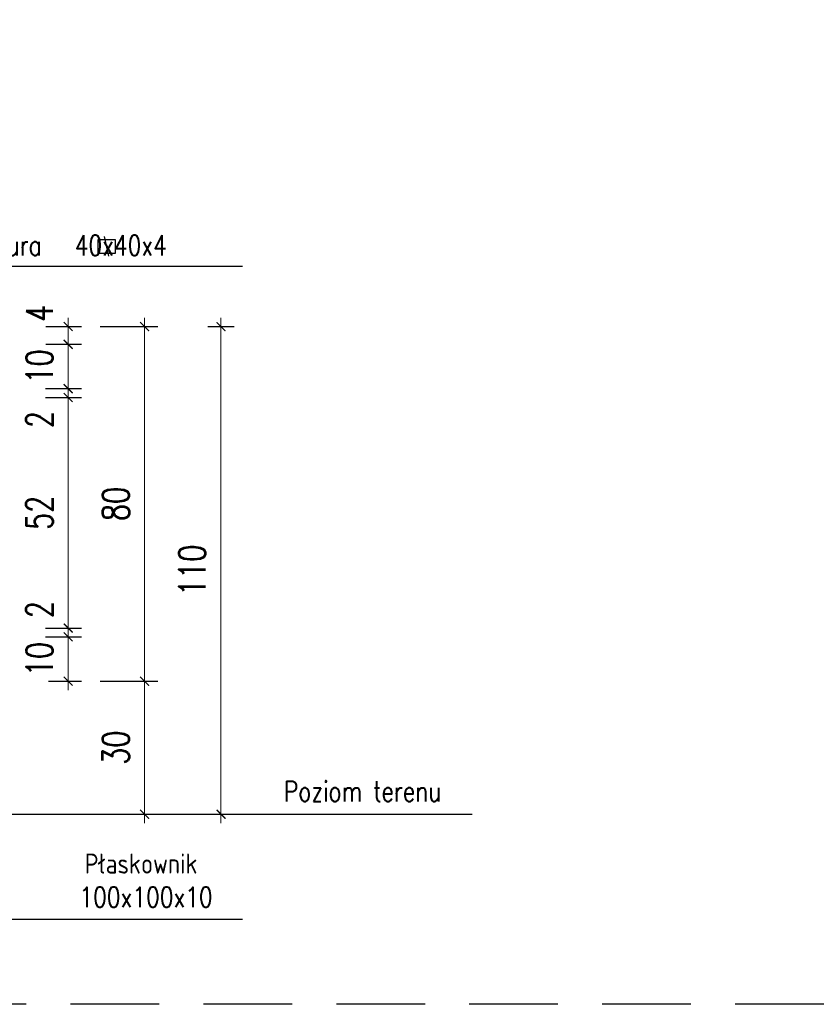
# Model space of a CAD drawing. Header units: millimetres. Extents: x 31969 to 285678, y -69766 to -1123.
# Tile 34 of 161: x 139704 to 139884, y -18730 to -18508. Entities that reach past the tile are written whole.
import ezdxf

# ---------------------------------------------------------------- set-up
doc = ezdxf.new("R2010")
doc.units = ezdxf.units.MM
doc.linetypes.add('ACAD_ISO03W100', pattern=[30, 12, -18])
doc.linetypes.add('HIDDEN', pattern=[0.375, 0.25, -0.125])
for name, color, linetype in [('a-opis 2', 1, 'Continuous'), ('a-przerywana', 250, 'HIDDEN'), ('a-widokowa', 3, 'Continuous'), ('a-wymiary', 11, 'Continuous')]:
    doc.layers.add(name, color=color, linetype=linetype)
doc.styles.add('WYMIAR', font='romans.shx', dxfattribs={"width": 0.8})
doc.styles.add('WYMIARY', font='simplex.shx', dxfattribs={"width": 0.75})
doc.dimstyles.new('MAREK50', dxfattribs={"dimtxt": 12.5, "dimasz": 5, "dimexe": 3, "dimexo": 2, "dimgap": 3.5, "dimtad": 1, "dimdec": 1, "dimdsep": 46, "dimtxsty": 'WYMIARY', "dimblk1": 'ARCHTICK', "dimblk2": 'ARCHTICK', "dimsah": 1, "dimcen": 2.5, "dimdle": 5, "dimadec": 0, "dimazin": 0, "dimtfac": 1, "dimtdec": 1, "dimtmove": 1, "dimatfit": 3, "dimldrblk": 'ARCHTICK', "dimfxl": 0, "dimtolj": 1, "dimtzin": 0, "dimarcsym": 0})

# ---------------------------------------------------------------- blocks, each defined once
blk = doc.blocks.new('_ARCHTICK')
at = {"color": 0, "linetype": 'ByBlock', "const_width": 0.15}
blk.add_lwpolyline([(-0.5, -0.5), (0.5, 0.5)], dxfattribs=at)
blk = doc.blocks.new('*D719')
at = {"layer": 'a-wymiary', "color": 0, "lineweight": 0, "ltscale": 100}
blk.add_line((139714.87, -18659.15), (139714.87, -18645.15), dxfattribs=at)
at = {"layer": 'a-wymiary', "color": 0, "lineweight": -2, "ltscale": 100}
blk.add_line((139709.72, -18647.15), (139717.87, -18647.15), dxfattribs=at)
at = {"layer": 'a-wymiary', "color": 0, "linetype": 'ACAD_ISO03W100', "lineweight": -2, "ltscale": 100}
blk.add_line((139710.4, -18657.15), (139717.87, -18657.15), dxfattribs=at)
at = {"layer": 'DEFPOINTS', "color": 0, "ltscale": 100}
for p in [(139707.72, -18647.15), (139714.87, -18647.15), (139708.4, -18657.15)]:
    blk.add_point(p, dxfattribs=at)
at = {"layer": 'a-wymiary', "color": 0, "lineweight": 0, "ltscale": 100, "xscale": 2, "yscale": 2, "zscale": 2}
for p, rotation in [((139714.87, -18647.15), 90), ((139714.87, -18657.15), 270)]:
    blk.add_blockref('_ARCHTICK', p, dxfattribs=dict(at, rotation=rotation))
at = {"layer": 'a-wymiary', "color": 0, "ltscale": 100, "insert": (139708.37, -18652.15), "char_height": 6, "attachment_point": 5, "rotation": 90, "style": 'WYMIARY'}
blk.add_mtext('\\A1;10', dxfattribs=at)
blk = doc.blocks.new('*D720')
at = {"layer": 'a-wymiary', "color": 0, "lineweight": 0, "ltscale": 100}
for p, q in [((139714.87, -18645.15), (139714.87, -18643.15)), ((139714.87, -18647.15), (139714.87, -18645.15)), ((139714.87, -18647.15), (139714.87, -18649.15))]:
    blk.add_line(p, q, dxfattribs=at)
at = {"layer": 'a-wymiary', "color": 0, "lineweight": -2, "ltscale": 100}
blk.add_line((139709.72, -18645.15), (139717.87, -18645.15), dxfattribs=at)
at = {"layer": 'a-wymiary', "color": 0, "linetype": 'ACAD_ISO03W100', "lineweight": -2, "ltscale": 100}
blk.add_line((139709.72, -18647.15), (139717.87, -18647.15), dxfattribs=at)
at = {"layer": 'DEFPOINTS', "color": 0, "ltscale": 100}
for p in [(139707.72, -18645.15), (139714.87, -18645.15), (139707.72, -18647.15)]:
    blk.add_point(p, dxfattribs=at)
at = {"layer": 'a-wymiary', "color": 0, "lineweight": 0, "ltscale": 100, "xscale": 2, "yscale": 2, "zscale": 2}
for p, rotation in [((139714.87, -18645.15), 270), ((139714.87, -18647.15), 90)]:
    blk.add_blockref('_ARCHTICK', p, dxfattribs=dict(at, rotation=rotation))
at = {"layer": 'a-wymiary', "color": 0, "ltscale": 100, "insert": (139708.37, -18640.98), "char_height": 6, "attachment_point": 5, "rotation": 90, "style": 'WYMIARY'}
blk.add_mtext('\\A1;2', dxfattribs=at)
blk = doc.blocks.new('*D721')
at = {"layer": 'a-wymiary', "color": 0, "lineweight": 0, "ltscale": 100}
blk.add_line((139714.87, -18647.15), (139714.87, -18591.15), dxfattribs=at)
at = {"layer": 'a-wymiary', "color": 0, "lineweight": -2, "ltscale": 100}
blk.add_line((139709.72, -18593.15), (139717.87, -18593.15), dxfattribs=at)
at = {"layer": 'a-wymiary', "color": 0, "linetype": 'ACAD_ISO03W100', "lineweight": -2, "ltscale": 100}
blk.add_line((139709.72, -18645.15), (139717.87, -18645.15), dxfattribs=at)
at = {"layer": 'DEFPOINTS', "color": 0, "ltscale": 100}
for p in [(139707.72, -18593.15), (139714.87, -18593.15), (139707.72, -18645.15)]:
    blk.add_point(p, dxfattribs=at)
at = {"layer": 'a-wymiary', "color": 0, "lineweight": 0, "ltscale": 100, "xscale": 2, "yscale": 2, "zscale": 2}
for p, rotation in [((139714.87, -18593.15), 90), ((139714.87, -18645.15), 270)]:
    blk.add_blockref('_ARCHTICK', p, dxfattribs=dict(at, rotation=rotation))
at = {"layer": 'a-wymiary', "color": 0, "ltscale": 100, "insert": (139708.37, -18619.15), "char_height": 6, "attachment_point": 5, "rotation": 90, "style": 'WYMIARY'}
blk.add_mtext('\\A1;52', dxfattribs=at)
blk = doc.blocks.new('*D722')
at = {"layer": 'a-wymiary', "color": 0, "lineweight": 0, "ltscale": 100}
for p, q in [((139714.87, -18591.15), (139714.87, -18589.15)), ((139714.87, -18593.15), (139714.87, -18591.15)), ((139714.87, -18593.15), (139714.87, -18595.15))]:
    blk.add_line(p, q, dxfattribs=at)
at = {"layer": 'a-wymiary', "color": 0, "lineweight": -2, "ltscale": 100}
blk.add_line((139709.72, -18591.15), (139717.87, -18591.15), dxfattribs=at)
at = {"layer": 'a-wymiary', "color": 0, "linetype": 'ACAD_ISO03W100', "lineweight": -2, "ltscale": 100}
blk.add_line((139709.72, -18593.15), (139717.87, -18593.15), dxfattribs=at)
at = {"layer": 'DEFPOINTS', "color": 0, "ltscale": 100}
for p in [(139707.72, -18591.15), (139714.87, -18591.15), (139707.72, -18593.15)]:
    blk.add_point(p, dxfattribs=at)
at = {"layer": 'a-wymiary', "color": 0, "lineweight": 0, "ltscale": 100, "xscale": 2, "yscale": 2, "zscale": 2}
for p, rotation in [((139714.87, -18591.15), 270), ((139714.87, -18593.15), 90)]:
    blk.add_blockref('_ARCHTICK', p, dxfattribs=dict(at, rotation=rotation))
at = {"layer": 'a-wymiary', "color": 0, "ltscale": 100, "insert": (139708.37, -18598.11), "char_height": 6, "attachment_point": 5, "rotation": 90, "style": 'WYMIARY'}
blk.add_mtext('\\A1;2', dxfattribs=at)
blk = doc.blocks.new('*D723')
at = {"layer": 'a-wymiary', "color": 0, "lineweight": -2, "ltscale": 100}
blk.add_line((139709.8, -18581.15), (139717.87, -18581.15), dxfattribs=at)
at = {"layer": 'a-wymiary', "color": 0, "lineweight": 0, "ltscale": 100}
blk.add_line((139714.87, -18593.15), (139714.87, -18579.15), dxfattribs=at)
at = {"layer": 'a-wymiary', "color": 0, "linetype": 'ACAD_ISO03W100', "lineweight": -2, "ltscale": 100}
blk.add_line((139709.72, -18591.15), (139717.87, -18591.15), dxfattribs=at)
at = {"layer": 'DEFPOINTS', "color": 0, "ltscale": 100}
for p in [(139707.8, -18581.15), (139714.87, -18581.15), (139707.72, -18591.15)]:
    blk.add_point(p, dxfattribs=at)
at = {"layer": 'a-wymiary', "color": 0, "lineweight": 0, "ltscale": 100, "xscale": 2, "yscale": 2, "zscale": 2}
for p, rotation in [((139714.87, -18581.15), 90), ((139714.87, -18591.15), 270)]:
    blk.add_blockref('_ARCHTICK', p, dxfattribs=dict(at, rotation=rotation))
at = {"layer": 'a-wymiary', "color": 0, "ltscale": 100, "insert": (139708.37, -18586.15), "char_height": 6, "attachment_point": 5, "rotation": 90, "style": 'WYMIARY'}
blk.add_mtext('\\A1;10', dxfattribs=at)
blk = doc.blocks.new('*D724')
at = {"layer": 'a-wymiary', "color": 0, "lineweight": 0, "ltscale": 100}
for p, q in [((139714.87, -18577.15), (139714.87, -18575.15)), ((139714.87, -18581.15), (139714.87, -18577.15)), ((139714.87, -18581.15), (139714.87, -18583.15))]:
    blk.add_line(p, q, dxfattribs=at)
at = {"layer": 'a-wymiary', "color": 0, "lineweight": -2, "ltscale": 100}
blk.add_line((139709.8, -18577.15), (139717.87, -18577.15), dxfattribs=at)
at = {"layer": 'a-wymiary', "color": 0, "linetype": 'ACAD_ISO03W100', "lineweight": -2, "ltscale": 100}
blk.add_line((139709.8, -18581.15), (139717.87, -18581.15), dxfattribs=at)
at = {"layer": 'DEFPOINTS', "color": 0, "ltscale": 100}
for p in [(139707.8, -18577.15), (139714.87, -18577.15), (139707.8, -18581.15)]:
    blk.add_point(p, dxfattribs=at)
at = {"layer": 'a-wymiary', "color": 0, "lineweight": 0, "ltscale": 100, "xscale": 2, "yscale": 2, "zscale": 2}
for p, rotation in [((139714.87, -18577.15), 270), ((139714.87, -18581.15), 90)]:
    blk.add_blockref('_ARCHTICK', p, dxfattribs=dict(at, rotation=rotation))
at = {"layer": 'a-wymiary', "color": 0, "ltscale": 100, "insert": (139708.37, -18574.15), "char_height": 6, "attachment_point": 5, "rotation": 90, "style": 'WYMIARY'}
blk.add_mtext('\\A1;4', dxfattribs=at)
blk = doc.blocks.new('*D725')
at = {"layer": 'a-wymiary', "color": 0, "lineweight": 0, "ltscale": 100}
blk.add_line((139732.11, -18575.15), (139732.11, -18659.15), dxfattribs=at)
at = {"layer": 'a-wymiary', "color": 0, "linetype": 'ACAD_ISO03W100', "lineweight": -2, "ltscale": 100}
blk.add_line((139722.11, -18577.15), (139735.11, -18577.15), dxfattribs=at)
at = {"layer": 'a-wymiary', "color": 0, "lineweight": -2, "ltscale": 100}
blk.add_line((139722.11, -18657.15), (139735.11, -18657.15), dxfattribs=at)
at = {"layer": 'DEFPOINTS', "color": 0, "ltscale": 100}
for p in [(139687.8, -18577.15), (139692.3, -18657.15), (139732.11, -18657.15)]:
    blk.add_point(p, dxfattribs=at)
at = {"layer": 'a-wymiary', "color": 0, "lineweight": 0, "ltscale": 100, "xscale": 2, "yscale": 2, "zscale": 2}
for p, rotation in [((139732.11, -18577.15), 90), ((139732.11, -18657.15), 270)]:
    blk.add_blockref('_ARCHTICK', p, dxfattribs=dict(at, rotation=rotation))
at = {"layer": 'a-wymiary', "color": 0, "ltscale": 100, "insert": (139725.61, -18617.15), "char_height": 6, "attachment_point": 5, "rotation": 90, "style": 'WYMIARY'}
blk.add_mtext('\\A1;80', dxfattribs=at)
blk = doc.blocks.new('*D726')
at = {"layer": 'a-wymiary', "color": 0, "lineweight": 0, "ltscale": 100}
blk.add_line((139732.11, -18655.15), (139732.11, -18689.15), dxfattribs=at)
at = {"layer": 'a-wymiary', "color": 0, "linetype": 'ACAD_ISO03W100', "lineweight": -2, "ltscale": 100}
blk.add_line((139725.37, -18657.15), (139735.11, -18657.15), dxfattribs=at)
at = {"layer": 'a-wymiary', "color": 0, "lineweight": -2, "ltscale": 100}
blk.add_line((139725.37, -18687.15), (139735.11, -18687.15), dxfattribs=at)
at = {"layer": 'DEFPOINTS', "color": 0, "ltscale": 100}
for p in [(139723.37, -18657.15), (139723.37, -18687.15), (139732.11, -18687.15)]:
    blk.add_point(p, dxfattribs=at)
at = {"layer": 'a-wymiary', "color": 0, "lineweight": 0, "ltscale": 100, "xscale": 2, "yscale": 2, "zscale": 2}
for p, rotation in [((139732.11, -18657.15), 90), ((139732.11, -18687.15), 270)]:
    blk.add_blockref('_ARCHTICK', p, dxfattribs=dict(at, rotation=rotation))
at = {"layer": 'a-wymiary', "color": 0, "ltscale": 100, "insert": (139725.61, -18672.15), "char_height": 6, "attachment_point": 5, "rotation": 90, "style": 'WYMIARY'}
blk.add_mtext('\\A1;30', dxfattribs=at)
blk = doc.blocks.new('*D727')
at = {"layer": 'a-wymiary', "color": 0, "lineweight": 0, "ltscale": 100}
blk.add_line((139749.35, -18575.15), (139749.35, -18689.15), dxfattribs=at)
at = {"layer": 'a-wymiary', "color": 0, "linetype": 'ACAD_ISO03W100', "lineweight": -2, "ltscale": 100}
blk.add_line((139746.35, -18577.15), (139752.35, -18577.15), dxfattribs=at)
at = {"layer": 'a-wymiary', "color": 0, "lineweight": -2, "ltscale": 100}
blk.add_line((139746.35, -18687.15), (139752.35, -18687.15), dxfattribs=at)
at = {"layer": 'DEFPOINTS', "color": 0, "ltscale": 100}
for p in [(139744.35, -18577.15), (139744.35, -18687.15), (139749.35, -18687.15)]:
    blk.add_point(p, dxfattribs=at)
at = {"layer": 'a-wymiary', "color": 0, "lineweight": 0, "ltscale": 100, "xscale": 2, "yscale": 2, "zscale": 2}
for p, rotation in [((139749.35, -18577.15), 90), ((139749.35, -18687.15), 270)]:
    blk.add_blockref('_ARCHTICK', p, dxfattribs=dict(at, rotation=rotation))
at = {"layer": 'a-wymiary', "color": 0, "ltscale": 100, "insert": (139742.85, -18632.15), "char_height": 6, "attachment_point": 5, "rotation": 90, "style": 'WYMIARY'}
blk.add_mtext('\\A1;110', dxfattribs=at)

msp = doc.modelspace()

# ---------------------------------------------------------------- linework, layer by layer
at = {"layer": 'a-opis 2', "ltscale": 0.1}
for p, q in [((139552.47, -18563.49), (139754.2, -18563.49)), ((139558.4, -18710.82), (139754.2, -18710.82))]:
    msp.add_line(p, q, dxfattribs=at)
for points in [[(139721.53, -18557.61), (139721.53, -18560.61), (139725.53, -18560.61), (139725.53, -18557.61), (139721.53, -18557.61)], [(139724.03, -18561.26), (139723.03, -18556.83)]]:
    msp.add_lwpolyline(points, dxfattribs=at)
at = {"layer": 'a-przerywana', "color": 3, "ltscale": 80}
msp.add_lwpolyline([(139363.42, -18276.75), (140155.4, -18276.75), (140155.4, -18730.03), (139363.42, -18730.03)], close=True, dxfattribs=at)
at = {"layer": 'a-widokowa'}
msp.add_line((139699.4, -18687.15), (139806.06, -18687.15), dxfattribs=at)

# ---------------------------------------------------------------- texts
at = {"layer": 'a-opis 2', "ltscale": 0.1, "char_height": 4.5269, "attachment_point": 1, "style": 'WYMIAR'}
for s, insert, width in [('{\\W5.69588; }Rura   40x40x4', (139680.02, -18556.55), 96.9255), ('{\\W2.79619; }Płaskownik \\P{\\W2.39619; }100x100x10', (139709.93, -18696.02), 53.599)]:
    msp.add_mtext(s, dxfattribs=dict(at, insert=insert, width=width))
at = {"layer": 'a-widokowa', "insert": (139758.52, -18679.72), "char_height": 4.5269, "width": 53.599, "attachment_point": 1, "style": 'WYMIAR'}
msp.add_mtext('{\\W1.61524; }Poziom terenu', dxfattribs=at)

# ---------------------------------------------------------------- dimensions: what is measured, and where the dimension line sits
at = {"layer": 'a-wymiary', "ltscale": 100}
for base, p1, p2, picture, middle in [((139714.87, -18577.15), (139707.8, -18581.15), (139707.8, -18577.15), '*D724', (139714.87, -18574.15)), ((139714.87, -18581.15), (139707.72, -18591.15), (139707.8, -18581.15), '*D723', (139714.87, -18586.15)), ((139714.87, -18591.15), (139707.72, -18593.15), (139707.72, -18591.15), '*D722', (139714.87, -18598.11)), ((139714.87, -18645.15), (139707.72, -18647.15), (139707.72, -18645.15), '*D720', (139714.87, -18640.98)), ((139714.87, -18647.15), (139708.4, -18657.15), (139707.72, -18647.15), '*D719', (139714.87, -18652.15))]:
    dim = msp.add_linear_dim(base=base, p1=p1, p2=p2, angle=90, dimstyle='MAREK50', override={"dimtxt": 6, "dimasz": 2, "dimdle": 2, "dimfxl": 10, "dimfxlon": 1, "dimlwd": 0}, dxfattribs=at)
    dim.commit()
    dim.dimension.update_dxf_attribs({"geometry": picture, "text_midpoint": middle, "dimtype": 160})
for base, p1, p2, picture, middle in [((139732.11, -18657.15), (139687.8, -18577.15), (139692.3, -18657.15), '*D725', (139725.61, -18617.15)), ((139749.35, -18687.15), (139744.35, -18577.15), (139744.35, -18687.15), '*D727', (139742.85, -18632.15)), ((139714.87, -18593.15), (139707.72, -18645.15), (139707.72, -18593.15), '*D721', (139708.37, -18619.15)), ((139732.11, -18687.15), (139723.37, -18657.15), (139723.37, -18687.15), '*D726', (139725.61, -18672.15))]:
    dim = msp.add_linear_dim(base=base, p1=p1, p2=p2, angle=90, dimstyle='MAREK50', override={"dimtxt": 6, "dimasz": 2, "dimdle": 2, "dimfxl": 10, "dimfxlon": 1, "dimlwd": 0}, dxfattribs=at)
    dim.commit()
    dim.dimension.update_dxf_attribs({"geometry": picture, "text_midpoint": middle})

doc.saveas('drawing.dxf')
